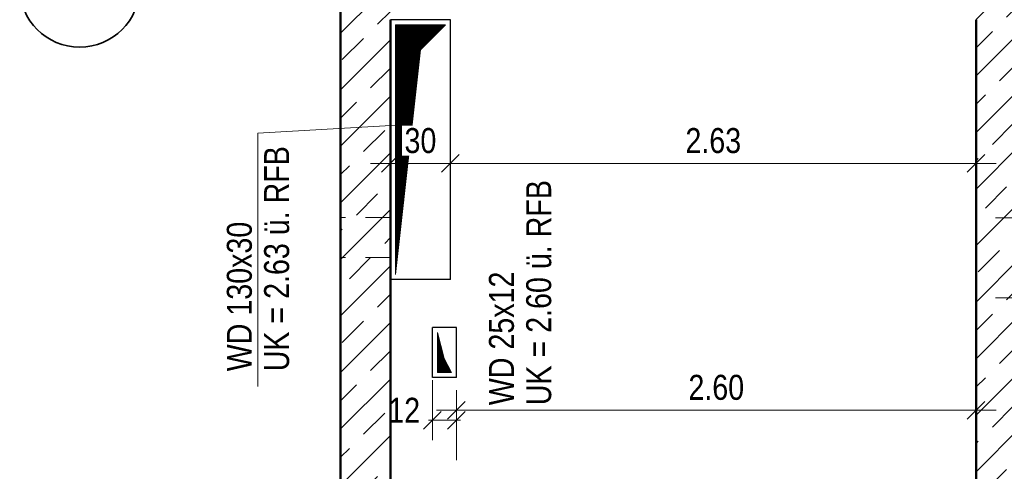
# Model space of a CAD drawing. Header units: millimetres. Extents: x -13 to 146, y -13 to 60.
# Tile 154 of 170: x 62.66 to 67.59, y 27.71 to 29.97. Entities that reach past the tile are written whole.
import ezdxf

# ---------------------------------------------------------------- set-up
doc = ezdxf.new("R2010")
doc.units = ezdxf.units.MM
doc.linetypes.add('HIDDEN', pattern=[0.375, 0.25, -0.125])
for name, color, linetype, lineweight in [('Achsen', 7, 'Continuous', 20), ('Schraffuren', 7, 'Continuous', 20), ('Texte', 7, 'Continuous', 20)]:
    doc.layers.add(name, color=color, linetype=linetype, lineweight=lineweight)
doc.styles.add('Arial Narrow', font='ARIALN.TTF')
doc.dimstyles.new('Arch_Strakon_dimstyle', dxfattribs={"dimtxt": 11.25, "dimasz": 1, "dimexe": 1.25, "dimexo": 0.0625, "dimgap": 1, "dimtad": 0, "dimdec": 5, "dimzin": 12, "dimdsep": 46, "dimtxsty": 'Arial Narrow', "dimblk": 'Arrowhead_Tick', "dimsah": 1, "dimcen": 0, "dimse1": 1, "dimse2": 1, "dimclrd": 6, "dimclrt": 3, "dimazin": 0, "dimtfac": 1, "dimtdec": 4, "dimtmove": 0, "dimatfit": 3, "dimldrblk": 'NONE', "dimfxl": 1, "dimtvp": 1, "dimtolj": 1, "dimtzin": 0, "dimlwd": 13, "dimarcsym": 2})
pattern_1 = [(45, (0, 0), (-0.00367695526, 0.00367695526), [])]
pattern_2 = [(45, (0, 0), (-0.14142136, 0.14142136), [0.15, -0.1]), (45, (-0.07071, 0.07071), (-0.14142136, 0.14142136), [])]

# ---------------------------------------------------------------- blocks, each defined once
blk = doc.blocks.new('Arrowhead_Tick')
at = {"color": 0, "linetype": 'Continuous', "lineweight": -2}
for p, q in [((0, 20), (0, -10)), ((-1, 0), (0, 0)), ((10, 0), (0, 0))]:
    blk.add_line(p, q, dxfattribs=at)
at = {"color": 2, "linetype": 'Continuous', "lineweight": 35}
blk.add_line((4.42, 4.42), (-4.42, -4.42), dxfattribs=at)
blk = doc.blocks.new('*D652')
at = {"color": 6, "linetype": 'Continuous', "lineweight": 13}
for p, q in [((64.7171, 27.9655), (64.7071, 27.9655)), ((64.7271, 27.9655), (64.8471, 27.9655)), ((64.8571, 27.9655), (64.8671, 27.9655))]:
    blk.add_line(p, q, dxfattribs=at)
at = {"layer": 'Defpoints', "color": 0}
for p in [(64.7271, 28.4291), (64.8471, 28.1816), (64.8471, 27.9655)]:
    blk.add_point(p, dxfattribs=at)
at = {"color": 6, "lineweight": 13, "xscale": 0.01, "yscale": 0.01, "zscale": 0.01}
blk.add_blockref('Arrowhead_Tick', (64.7271, 27.9655), dxfattribs=at)
at = {"color": 6, "lineweight": 13, "xscale": 0.01, "yscale": 0.01, "zscale": 0.01, "rotation": 180}
blk.add_blockref('Arrowhead_Tick', (64.8471, 27.9655), dxfattribs=at)
at = {"color": 3, "lineweight": 35, "insert": (64.5858, 28.0155), "char_height": 0.125, "attachment_point": 5, "style": 'Arial Narrow', "bg_fill": 3, "box_fill_scale": 1.1, "bg_fill_color": 256, "bg_fill_true_color": 13158600, "bg_fill_transparency": 0}
blk.add_mtext('\\A1;12', dxfattribs=at)
blk = doc.blocks.new('_None')
blk = doc.blocks.new('*D653')
at = {"color": 6, "linetype": 'Continuous', "lineweight": 13}
blk.add_line((64.5271, 29.25), (64.8071, 29.25), dxfattribs=at)
at = {"layer": 'Defpoints', "color": 0}
for p in [(64.8171, 29.9692), (64.8171, 29.25), (64.5171, 28.6692)]:
    blk.add_point(p, dxfattribs=at)
at = {"color": 6, "lineweight": 13, "xscale": 0.01, "yscale": 0.01, "zscale": 0.01}
blk.add_blockref('Arrowhead_Tick', (64.8171, 29.25), dxfattribs=at)
at = {"color": 6, "lineweight": 13, "xscale": 0.01, "yscale": 0.01, "zscale": 0.01, "rotation": 180}
blk.add_blockref('Arrowhead_Tick', (64.5171, 29.25), dxfattribs=at)
at = {"color": 3, "lineweight": 35, "insert": (64.6671, 29.3638), "char_height": 0.125, "attachment_point": 5, "style": 'Arial Narrow', "bg_fill": 3, "box_fill_scale": 1.1, "bg_fill_color": 256, "bg_fill_true_color": 13158600, "bg_fill_transparency": 0}
blk.add_mtext('\\A1;30', dxfattribs=at)
blk = doc.blocks.new('*D654')
at = {"color": 6, "linetype": 'Continuous', "lineweight": 13}
blk.add_line((64.8271, 29.25), (67.4371, 29.25), dxfattribs=at)
at = {"layer": 'Defpoints', "color": 0}
for p in [(64.8171, 29.9692), (67.4471, 29.4439), (67.4471, 29.25)]:
    blk.add_point(p, dxfattribs=at)
at = {"color": 6, "lineweight": 13, "xscale": 0.01, "yscale": 0.01, "zscale": 0.01}
blk.add_blockref('Arrowhead_Tick', (67.4471, 29.25), dxfattribs=at)
at = {"color": 6, "lineweight": 13, "xscale": 0.01, "yscale": 0.01, "zscale": 0.01, "rotation": 180}
blk.add_blockref('Arrowhead_Tick', (64.8171, 29.25), dxfattribs=at)
at = {"color": 3, "lineweight": 35, "insert": (66.1321, 29.3638), "char_height": 0.125, "attachment_point": 5, "style": 'Arial Narrow', "bg_fill": 3, "box_fill_scale": 1.1, "bg_fill_color": 256, "bg_fill_true_color": 13158600, "bg_fill_transparency": 0}
blk.add_mtext('\\A1;2.63', dxfattribs=at)
blk = doc.blocks.new('*D657')
at = {"color": 6, "linetype": 'Continuous', "lineweight": 13}
blk.add_line((68.0078, 25.9916), (68.0078, 30.4093), dxfattribs=at)
at = {"layer": 'Defpoints', "color": 0}
for p in [(67.4471, 30.4193), (68.0078, 30.4193), (67.4471, 25.9816)]:
    blk.add_point(p, dxfattribs=at)
at = {"color": 6, "lineweight": 13, "xscale": 0.01, "yscale": 0.01, "zscale": 0.01}
for p, rotation in [((68.0078, 30.4193), 90), ((68.0078, 25.9816), 270)]:
    blk.add_blockref('Arrowhead_Tick', p, dxfattribs=dict(at, rotation=rotation))
at = {"color": 3, "lineweight": 35, "insert": (67.8953, 28.2004), "char_height": 0.125, "attachment_point": 5, "rotation": 90, "style": 'Arial Narrow', "bg_fill": 3, "box_fill_scale": 1.1, "bg_fill_color": 256, "bg_fill_true_color": 13158600, "bg_fill_transparency": 0}
blk.add_mtext('\\A1;4.44', dxfattribs=at)
blk = doc.blocks.new('*D663')
at = {"color": 6, "linetype": 'Continuous', "lineweight": 13}
blk.add_line((64.2771, 32.85), (64.5071, 32.85), dxfattribs=at)
at = {"layer": 'Defpoints', "color": 0}
for p in [(64.5171, 32.85), (64.5171, 30.2193), (64.2671, 28.9805)]:
    blk.add_point(p, dxfattribs=at)
at = {"color": 6, "lineweight": 13, "xscale": 0.01, "yscale": 0.01, "zscale": 0.01}
blk.add_blockref('Arrowhead_Tick', (64.5171, 32.85), dxfattribs=at)
at = {"color": 6, "lineweight": 13, "xscale": 0.01, "yscale": 0.01, "zscale": 0.01, "rotation": 180}
blk.add_blockref('Arrowhead_Tick', (64.2671, 32.85), dxfattribs=at)
at = {"color": 3, "lineweight": 35, "insert": (64.3921, 32.9638), "char_height": 0.125, "attachment_point": 5, "style": 'Arial Narrow', "bg_fill": 3, "box_fill_scale": 1.1, "bg_fill_color": 256, "bg_fill_true_color": 13158600, "bg_fill_transparency": 0}
blk.add_mtext('\\A1;25', dxfattribs=at)
blk = doc.blocks.new('*D679')
at = {"color": 6, "linetype": 'Continuous', "lineweight": 13}
blk.add_line((64.8571, 28.0155), (67.4371, 28.0155), dxfattribs=at)
at = {"layer": 'Defpoints', "color": 0}
for p in [(67.4471, 28.5781), (64.8471, 28.1791), (67.4471, 28.0155)]:
    blk.add_point(p, dxfattribs=at)
at = {"color": 6, "lineweight": 13, "xscale": 0.01, "yscale": 0.01, "zscale": 0.01}
blk.add_blockref('Arrowhead_Tick', (67.4471, 28.0155), dxfattribs=at)
at = {"color": 6, "lineweight": 13, "xscale": 0.01, "yscale": 0.01, "zscale": 0.01, "rotation": 180}
blk.add_blockref('Arrowhead_Tick', (64.8471, 28.0155), dxfattribs=at)
at = {"color": 3, "lineweight": 35, "insert": (66.1471, 28.1293), "char_height": 0.125, "attachment_point": 5, "style": 'Arial Narrow', "bg_fill": 3, "box_fill_scale": 1.1, "bg_fill_color": 256, "bg_fill_true_color": 13158600, "bg_fill_transparency": 0}
blk.add_mtext('\\A1;2.60', dxfattribs=at)

msp = doc.modelspace()

# ---------------------------------------------------------------- hatches: boundary and pattern name
at = {"layer": 'Schraffuren', "lineweight": 13}
h = msp.add_hatch(dxfattribs=at)
h.set_pattern_fill('bB', color=6, scale=0.01, angle=45, style=0, pattern_type=2)
h.set_pattern_definition(pattern_2)
h.paths.add_polyline_path([(64.267106, 25.731618), (64.517106, 25.731618), (64.517106, 35.008859), (64.447106, 35.008859), (64.447106, 36.230801), (64.267106, 36.230801)])
h = msp.add_hatch(dxfattribs=at)
h.set_pattern_fill('bB', color=6, scale=0.01, angle=45, style=0, pattern_type=2)
h.set_pattern_definition(pattern_2)
h.paths.add_polyline_path([(67.4471, 25.73172), (67.669775, 25.73172), (67.669775, 35.258959), (67.4471, 35.258959)])
at = {"layer": 'Texte', "lineweight": 13}
h = msp.add_hatch(dxfattribs=at)
h.set_pattern_fill('Mau', color=6, scale=0.01, angle=45, style=0, pattern_type=2)
h.set_pattern_definition(pattern_1)
h.paths.add_polyline_path([(64.542106, 28.694153), (64.667106, 29.819153), (64.7921, 29.944153), (64.542106, 29.944153)])
h = msp.add_hatch(dxfattribs=at)
h.set_pattern_fill('Mau', color=6, scale=0.01, angle=45, style=0, pattern_type=2)
h.set_pattern_definition(pattern_1)
h.paths.add_polyline_path([(64.8221, 28.204148), (64.786225, 28.274079), (64.7521, 28.404148), (64.7521, 28.204148)])

# ---------------------------------------------------------------- linework, layer by layer
at = {"color": 5, "linetype": 'Continuous', "lineweight": 18}
for q in [(64.576831, 29.442605), (63.853143, 28.134587)]:
    msp.add_line((63.853143, 29.401504), q, dxfattribs=at)
at = {"layer": 'Achsen', "color": 2, "linetype": 'Continuous', "lineweight": 35}
msp.add_circle((62.962202, 30.131619), 0.3, dxfattribs=at)
at = {"layer": 'Achsen', "color": 9, "linetype": 'Continuous', "lineweight": 0}
for centre in [(67.4471, 29.443859), (64.8471, 28.181618)]:
    msp.add_circle(centre, 0.00111, dxfattribs=at)
at = {"layer": 'Texte', "color": 6, "linetype": 'Continuous', "lineweight": 13}
for p, q in [((64.542106, 28.694153), (64.542106, 29.944153)), ((64.542106, 29.944153), (64.7921, 29.944153)), ((64.667106, 29.819153), (64.7921, 29.944153)), ((64.542106, 28.694153), (64.667106, 29.819153)), ((64.7521, 28.204148), (64.7521, 28.404148)), ((64.786225, 28.274079), (64.7521, 28.404148)), ((64.8221, 28.204148), (64.786225, 28.274079)), ((64.8221, 28.204148), (64.7521, 28.204148))]:
    msp.add_line(p, q, dxfattribs=at)

# ---------------------------------------------------------------- texts
at = {"layer": 'Texte', "color": 3, "lineweight": 25, "style": 'Arial Narrow'}
for s, p in [('UK = 2.63 ü. RFB', (64.010003, 28.210476)), ('WD 130x30', (63.823514, 28.210476))]:
    msp.add_text(s, height=0.125, rotation=90, dxfattribs=at).set_placement(p)

# ---------------------------------------------------------------- next in the draw order: dimensions: what is measured, and where the dimension line sits
at = {"lineweight": 35}
for base, p1, p2, text, override, picture, middle in [((64.8171, 29.25), (64.517106, 28.669153), (64.8171, 29.969153), '30', {"dimscale": 0.01, "dimtxt": 12.5, "dimasz": 1, "dimgap": 5, "dimtad": 1, "dimjust": 0, "dimtih": 0, "dimtoh": 0, "dimdec": 5, "dimdsep": 46, "dimtxsty": 'Arial Narrow', "dimclrd": 6, "dimclrt": 3, "dimtix": 1, "dimtofl": 255, "dimtmove": 0, "dimatfit": 2, "dimfxl": 0, "dimfxlon": 0, "dimtvp": 40, "dimtfill": 1, "dimtfillclr": 7, "dimlwd": 13}, '*D653', (64.667103, 29.25)), ((64.8471, 27.965516), (64.7271, 28.429148), (64.8471, 28.181618), '12', {"dimscale": 0.01, "dimtxt": 12.5, "dimasz": 1, "dimgap": 5, "dimtad": 1, "dimjust": 0, "dimtih": 0, "dimtoh": 0, "dimdec": 5, "dimdsep": 46, "dimtxsty": 'Arial Narrow', "dimclrd": 6, "dimclrt": 3, "dimtix": 0, "dimtofl": 255, "dimtmove": 2, "dimatfit": 2, "dimfxl": 0, "dimfxlon": 0, "dimtvp": 40, "dimtfill": 1, "dimtfillclr": 7, "dimlwd": 13}, '*D652', (64.58585, 28.015516))]:
    dim = msp.add_linear_dim(base=base, p1=p1, p2=p2, text=text, dimstyle='Arch_Strakon_dimstyle', override=override, dxfattribs=at)
    dim.commit()
    dim.dimension.update_dxf_attribs({"geometry": picture, "text_midpoint": middle, "dimtype": 160})

# ---------------------------------------------------------------- next in the draw order: linework, layer by layer
at = {"color": 6, "linetype": 'HIDDEN', "lineweight": 13, "ltscale": 0.5}
msp.add_line((64.517106, 28.780485), (64.267106, 28.780485), dxfattribs=at)
at = {"layer": 'Achsen', "color": 3, "linetype": 'Continuous', "lineweight": 25}
msp.add_line((64.8171, 28.669153), (64.517106, 28.669153), dxfattribs=at)

# ---------------------------------------------------------------- next in the draw order: dimensions: what is measured, and where the dimension line sits
at = {"lineweight": 35}
for base, p1, p2, text, picture, middle in [((64.517106, 32.85), (64.267106, 28.980485), (64.517106, 30.219271), '25', '*D663', (64.392106, 32.85)), ((67.4471, 29.25), (64.8171, 29.969153), (67.4471, 29.443859), '2.63', '*D654', (66.1321, 29.25))]:
    dim = msp.add_linear_dim(base=base, p1=p1, p2=p2, text=text, dimstyle='Arch_Strakon_dimstyle', override={"dimscale": 0.01, "dimtxt": 12.5, "dimasz": 1, "dimgap": 5, "dimtad": 1, "dimjust": 0, "dimtih": 0, "dimtoh": 0, "dimdec": 5, "dimdsep": 46, "dimtxsty": 'Arial Narrow', "dimclrd": 6, "dimclrt": 3, "dimtix": 1, "dimtofl": 255, "dimtmove": 0, "dimatfit": 2, "dimfxl": 0, "dimfxlon": 0, "dimtvp": 40, "dimtfill": 1, "dimtfillclr": 7, "dimlwd": 13}, dxfattribs=at)
    dim.commit()
    dim.dimension.update_dxf_attribs({"geometry": picture, "text_midpoint": middle, "dimtype": 160})

# ---------------------------------------------------------------- next in the draw order: linework, layer by layer
at = {"color": 4, "linetype": 'Continuous', "lineweight": 50}
for p, q in [((64.267106, 25.981619), (64.267106, 36.230801)), ((64.517106, 25.981618), (64.517106, 29.969271))]:
    msp.add_line(p, q, dxfattribs=at)
at = {"color": 6, "linetype": 'HIDDEN', "lineweight": 13, "ltscale": 0.5}
msp.add_line((64.517106, 28.980485), (64.267106, 28.980485), dxfattribs=at)
at = {"layer": 'Achsen', "color": 3, "linetype": 'Continuous', "lineweight": 25}
for p, q in [((64.8171, 29.969153), (64.517106, 29.969153)), ((64.8171, 28.669153), (64.8171, 29.969153))]:
    msp.add_line(p, q, dxfattribs=at)

# ---------------------------------------------------------------- next in the draw order: dimensions: what is measured, and where the dimension line sits
at = {"lineweight": 35}
dim = msp.add_linear_dim(base=(68.007791, 30.419271), p1=(67.447106, 25.981618), p2=(67.447106, 30.419271), angle=90, text='4.44', dimstyle='Arch_Strakon_dimstyle', override={"dimscale": 0.01, "dimtxt": 12.5, "dimasz": 1, "dimgap": 5, "dimtad": 1, "dimjust": 0, "dimtih": 0, "dimtoh": 0, "dimdec": 5, "dimdsep": 46, "dimtxsty": 'Arial Narrow', "dimclrd": 6, "dimclrt": 3, "dimtix": 1, "dimtofl": 255, "dimtmove": 0, "dimatfit": 2, "dimfxl": 0, "dimfxlon": 0, "dimtvp": 40, "dimtfill": 1, "dimtfillclr": 7, "dimlwd": 13}, dxfattribs=at)
dim.commit()
dim.dimension.update_dxf_attribs({"geometry": '*D657', "text_midpoint": (68.007791, 28.200445), "dimtype": 160})

# ---------------------------------------------------------------- next in the draw order: linework, layer by layer
at = {"color": 6, "linetype": 'HIDDEN', "lineweight": 13, "ltscale": 0.5}
msp.add_line((67.669775, 28.978098), (67.4471, 28.978098), dxfattribs=at)

# ---------------------------------------------------------------- next in the draw order: dimensions: what is measured, and where the dimension line sits
at = {"lineweight": 35}
dim = msp.add_linear_dim(base=(67.4471, 28.015516), p1=(64.8471, 28.179148), p2=(67.4471, 28.578098), text='2.60', dimstyle='Arch_Strakon_dimstyle', override={"dimscale": 0.01, "dimtxt": 12.5, "dimasz": 1, "dimgap": 5, "dimtad": 1, "dimjust": 0, "dimtih": 0, "dimtoh": 0, "dimdec": 5, "dimdsep": 46, "dimtxsty": 'Arial Narrow', "dimclrd": 6, "dimclrt": 3, "dimtix": 1, "dimtofl": 255, "dimtmove": 0, "dimatfit": 2, "dimfxl": 0, "dimfxlon": 0, "dimtvp": 40, "dimtfill": 1, "dimtfillclr": 7, "dimlwd": 13}, dxfattribs=at)
dim.commit()
dim.dimension.update_dxf_attribs({"geometry": '*D679', "text_midpoint": (66.1471, 28.015516), "dimtype": 160})

# ---------------------------------------------------------------- next in the draw order: linework, layer by layer
at = {"color": 4, "linetype": 'Continuous', "lineweight": 50}
msp.add_line((67.4471, 25.981618), (67.4471, 29.969271), dxfattribs=at)
at = {"color": 6, "linetype": 'HIDDEN', "lineweight": 13, "ltscale": 0.5}
msp.add_line((67.669775, 28.578098), (67.4471, 28.578098), dxfattribs=at)
at = {"layer": 'Achsen', "color": 3, "linetype": 'Continuous', "lineweight": 25}
for p, q in [((64.7271, 28.179148), (64.7271, 28.429148)), ((64.8471, 28.429148), (64.7271, 28.429148)), ((64.8471, 28.179148), (64.8471, 28.429148)), ((64.8471, 28.179148), (64.7271, 28.179148))]:
    msp.add_line(p, q, dxfattribs=at)

# ---------------------------------------------------------------- next in the draw order: texts
at = {"layer": 'Texte', "color": 3, "lineweight": 25, "style": 'Arial Narrow'}
for s, p in [('UK = 2.60 ü. RFB', (65.321178, 28.040751)), ('WD 25x12', (65.134689, 28.040751))]:
    msp.add_text(s, height=0.125, rotation=90, dxfattribs=at).set_placement(p)

doc.saveas('drawing.dxf')
